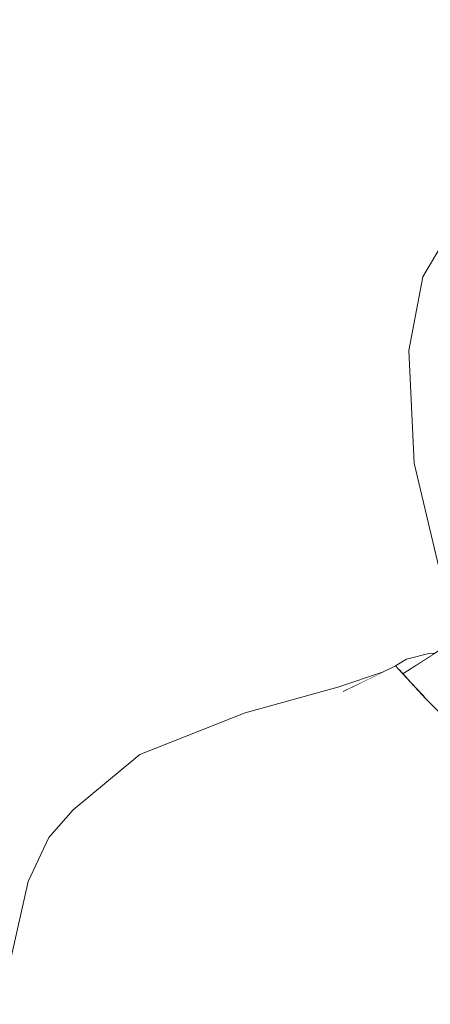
# Model space of a CAD drawing. Header units: millimetres. Extents: x 90539 to 127778, y -34922 to 14506.
# Tile 132 of 256: x 110745 to 110900, y 1000 to 1372. Entities that reach past the tile are written whole.
import ezdxf

# ---------------------------------------------------------------- set-up
doc = ezdxf.new("R2010")
doc.units = ezdxf.units.MM
doc.header["$MEASUREMENT"] = 0
doc.linetypes.add('Wipeout_Contour', pattern=[1000, 0, -1000])
for name, color, linetype in [('Nowe_A-Niepełnosprawni', 7, 'Continuous'), ('Nowe_A-Wymiary-Zewnętrzne', 7, 'Continuous'), ('Nowe_A-Ściany-Działowe', 7, 'Continuous')]:
    doc.layers.add(name, color=color, linetype=linetype)
doc.layers.add('Nowe_A-Niepełnosprawni_Nr_pióra__4', color=7, linetype='Continuous', lineweight=13)
doc.layers.add('Nowe_A-Wymiary-Zewnętrzne_Nr_pióra__46', color=5, linetype='Continuous', lineweight=15)
doc.layers.add('Nowe_A-Wymiary-Zewnętrzne_Nr_pióra__45', color=7, linetype='Continuous', lineweight=15, true_color=0x40a5ff)
doc.layers.add('Nowe_A-Wymiary-Zewnętrzne_Nr_pióra__85', color=7, linetype='Continuous', lineweight=13, true_color=0x80c2ff)
doc.styles.add('STYL_AUTOMATYCZNY_2', font='arial.ttf')
doc.dimstyles.new('STYL_AUTOMATYCZNY__1', dxfattribs={"dimtxt": 125, "dimasz": 47.5, "dimexe": 0.18, "dimexo": 20, "dimgap": 0, "dimtad": 1, "dimdec": 1, "dimlfac": 0.1, "dimzin": 0, "dimdsep": 46, "dimtxsty": 'STYL_AUTOMATYCZNY_2', "dimblk": 'ARROWHEAD_11', "dimblk1": 'ARROWHEAD_11', "dimblk2": 'ARROWHEAD_11', "dimcen": 0.09, "dimclrd": 256, "dimclre": 256, "dimclrt": 5, "dimadec": 1, "dimazin": 0, "dimtfac": 1, "dimtdec": 4, "dimtmove": 0, "dimatfit": 3, "dimfxl": 0, "dimtolj": 1, "dimtzin": 0, "dimarcsym": 0})

# ---------------------------------------------------------------- blocks, each defined once
blk = doc.blocks.new('ElemPrzekroju_23')
at = {"color": 254, "linetype": 'Wipeout_Contour', "lineweight": 0, "ltscale": 332748.396403}
blk.add_wipeout([(110922.98, 1158.98), (110893.93, 1204.77), (110913, 1159.01)], dxfattribs=at).dxf.layer = 'Nowe_A-Niepełnosprawni'
at = {"color": 254, "linetype": 'Wipeout_Contour', "lineweight": 0, "ltscale": 332677.769163}
blk.add_wipeout([(110886.93, 1128.17), (110875.55, 1109.26), (110898.39, 1115.71)], dxfattribs=at).dxf.layer = 'Nowe_A-Niepełnosprawni'
at = {"color": 254, "linetype": 'Wipeout_Contour', "lineweight": 0, "ltscale": 332526.539418}
blk.add_wipeout([(110860.14, 1059.18), (110826.39, 1080.61), (110824.16, 1061.52)], dxfattribs=at).dxf.layer = 'Nowe_A-Niepełnosprawni'
at = {"color": 254, "linetype": 'Wipeout_Contour', "lineweight": 0, "ltscale": 332437.342955}
blk.add_wipeout([(110802.77, 1046.28), (110803.32, 976.73), (110816.9, 1013.99)], dxfattribs=at).dxf.layer = 'Nowe_A-Niepełnosprawni'
at = {"color": 254, "linetype": 'Wipeout_Contour', "lineweight": 0, "ltscale": 332250.016032}
blk.add_wipeout([(110750.65, 1039.25), (110740.19, 1010.7), (110745.04, 1010.73)], dxfattribs=at).dxf.layer = 'Nowe_A-Niepełnosprawni'
at = {"color": 254, "linetype": 'Wipeout_Contour', "lineweight": 0, "ltscale": 332672.751528}
blk.add_wipeout([(110863.47, 956.69), (110925.89, 918.13), (110870.36, 1023)], dxfattribs=at).dxf.layer = 'Nowe_A-Niepełnosprawni'
at = {"color": 254, "linetype": 'Wipeout_Contour', "lineweight": 0, "ltscale": 1109172.942934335}
blk.add_wipeout([(110907.45, 1249.18), (110893.93, 1204.77), (110922.98, 1158.98), (110916.17, 1198.54), (110916.08, 1198.61), (110913.07, 1203.16), (110910.19, 1208.72), (110908.68, 1221.31), (110909.33, 1235.01), (110909.67, 1236.32)], dxfattribs=at).dxf.layer = 'Nowe_A-Niepełnosprawni'
at = {"color": 254, "linetype": 'Wipeout_Contour', "lineweight": 0, "ltscale": 332711.310673}
blk.add_wipeout([(110900.01, 1132.9), (110893.22, 1127.4), (110901.13, 1132.49)], dxfattribs=at).dxf.layer = 'Nowe_A-Niepełnosprawni'
at = {"color": 254, "linetype": 'Wipeout_Contour', "lineweight": 0, "ltscale": 332399.539006}
blk.add_wipeout([(110826.39, 1080.61), (110766.99, 1072.82), (110790.57, 1055.33)], dxfattribs=at).dxf.layer = 'Nowe_A-Niepełnosprawni'
at = {"color": 254, "linetype": 'Wipeout_Contour', "lineweight": 0, "ltscale": 332294.364567}
blk.add_wipeout([(110783.96, 1038.03), (110750.65, 1039.25), (110745.04, 1010.73)], dxfattribs=at).dxf.layer = 'Nowe_A-Niepełnosprawni'
at = {"color": 254, "linetype": 'Wipeout_Contour', "lineweight": 0, "ltscale": 332508.194592}
blk.add_wipeout([(110837.19, 1005.84), (110813.26, 968.36), (110844.91, 976.57)], dxfattribs=at).dxf.layer = 'Nowe_A-Niepełnosprawni'
at = {"color": 254, "linetype": 'Wipeout_Contour', "lineweight": 0, "ltscale": 332718.191478}
blk.add_wipeout([(110891.97, 1247.38), (110907.45, 1249.18), (110897.24, 1275.15)], dxfattribs=at).dxf.layer = 'Nowe_A-Niepełnosprawni'
at = {"color": 254, "linetype": 'Wipeout_Contour', "lineweight": 0, "ltscale": 332729.507467}
blk.add_wipeout([(110903.92, 1162.83), (110913, 1159.01), (110893.93, 1204.77)], dxfattribs=at).dxf.layer = 'Nowe_A-Niepełnosprawni'
at = {"color": 254, "linetype": 'Wipeout_Contour', "lineweight": 0, "ltscale": 332592.930549}
blk.add_wipeout([(110826.39, 1080.61), (110860.14, 1059.18), (110890.78, 1085.6)], dxfattribs=at).dxf.layer = 'Nowe_A-Niepełnosprawni'
at = {"color": 254, "linetype": 'Wipeout_Contour', "lineweight": 0, "ltscale": 332253.25378}
blk.add_wipeout([(110740.19, 1010.7), (110750.65, 1039.25), (110748.24, 1046.65)], dxfattribs=at).dxf.layer = 'Nowe_A-Niepełnosprawni'
at = {"color": 254, "linetype": 'Wipeout_Contour', "lineweight": 0, "ltscale": 332397.524805}
blk.add_wipeout([(110778.24, 990.43), (110803.32, 976.73), (110802.77, 1046.28)], dxfattribs=at).dxf.layer = 'Nowe_A-Niepełnosprawni'
at = {"color": 254, "linetype": 'Wipeout_Contour', "lineweight": 0, "ltscale": 332591.656337}
blk.add_wipeout([(110863.47, 956.69), (110870.36, 1023), (110844.91, 976.57)], dxfattribs=at).dxf.layer = 'Nowe_A-Niepełnosprawni'
at = {"color": 254, "linetype": 'Wipeout_Contour', "lineweight": 0, "ltscale": 332727.822911}
blk.add_wipeout([(110901.36, 1272.81), (110897.24, 1275.15), (110907.45, 1249.18)], dxfattribs=at).dxf.layer = 'Nowe_A-Niepełnosprawni'
at = {"color": 254, "linetype": 'Wipeout_Contour', "lineweight": 0, "ltscale": 332735.277461}
blk.add_wipeout([(110888.88, 1100.8), (110931.37, 1082.16), (110898.39, 1115.71)], dxfattribs=at).dxf.layer = 'Nowe_A-Niepełnosprawni'
at = {"color": 254, "linetype": 'Wipeout_Contour', "lineweight": 0, "ltscale": 332410.405577}
blk.add_wipeout([(110801.21, 1097.32), (110766.99, 1072.82), (110826.39, 1080.61)], dxfattribs=at).dxf.layer = 'Nowe_A-Niepełnosprawni'
at = {"color": 254, "linetype": 'Wipeout_Contour', "lineweight": 0, "ltscale": 332485.828809}
blk.add_wipeout([(110851.44, 1045.09), (110802.77, 1046.28), (110816.9, 1013.99)], dxfattribs=at).dxf.layer = 'Nowe_A-Niepełnosprawni'
at = {"color": 254, "linetype": 'Wipeout_Contour', "lineweight": 0, "ltscale": 332746.270007}
blk.add_wipeout([(110940.05, 972.53), (110922.34, 1029.45), (110870.36, 1023)], dxfattribs=at).dxf.layer = 'Nowe_A-Niepełnosprawni'
at = {"color": 254, "linetype": 'Wipeout_Contour', "lineweight": 0, "ltscale": 332467.075354}
blk.add_wipeout([(110837.19, 1005.84), (110803.32, 976.73), (110813.26, 968.36)], dxfattribs=at).dxf.layer = 'Nowe_A-Niepełnosprawni'
at = {"color": 254, "linetype": 'Wipeout_Contour', "lineweight": 0, "ltscale": 332739.765829}
blk.add_wipeout([(110897.24, 1275.15), (110901.36, 1272.81), (110918.48, 1311.55)], dxfattribs=at).dxf.layer = 'Nowe_A-Niepełnosprawni'
at = {"color": 254, "linetype": 'Wipeout_Contour', "lineweight": 0, "ltscale": 332714.319212}
blk.add_wipeout([(110891.97, 1247.38), (110893.93, 1204.77), (110907.45, 1249.18)], dxfattribs=at).dxf.layer = 'Nowe_A-Niepełnosprawni'
at = {"color": 254, "linetype": 'Wipeout_Contour', "lineweight": 0, "ltscale": 332511.187763}
blk.add_wipeout([(110867.13, 1118.47), (110801.21, 1097.32), (110826.39, 1080.61)], dxfattribs=at).dxf.layer = 'Nowe_A-Niepełnosprawni'
at = {"color": 254, "linetype": 'Wipeout_Contour', "lineweight": 0, "ltscale": 332329.267163}
blk.add_wipeout([(110756, 1063.27), (110766.99, 1072.82), (110790.4, 1094.6)], dxfattribs=at).dxf.layer = 'Nowe_A-Niepełnosprawni'
at = {"color": 254, "linetype": 'Wipeout_Contour', "lineweight": 0, "ltscale": 332379.472957}
blk.add_wipeout([(110778.24, 990.43), (110802.77, 1046.28), (110783.96, 1038.03)], dxfattribs=at).dxf.layer = 'Nowe_A-Niepełnosprawni'
at = {"color": 254, "linetype": 'Wipeout_Contour', "lineweight": 0, "ltscale": 332748.780982}
blk.add_wipeout([(110925.89, 918.13), (110940.05, 972.53), (110870.36, 1023)], dxfattribs=at).dxf.layer = 'Nowe_A-Niepełnosprawni'
at = {"layer": 'Nowe_A-Niepełnosprawni_Nr_pióra__4', "color": 7, "linetype": 'Continuous', "lineweight": 13}
for p, q in [((110897.24, 1275.15), (110918.48, 1311.55)), ((110891.97, 1247.38), (110897.24, 1275.15)), ((110893.93, 1204.77), (110891.97, 1247.38)), ((110903.92, 1162.83), (110893.93, 1204.77))]:
    blk.add_line(p, q, dxfattribs=at)
at = {"color": 254, "linetype": 'Wipeout_Contour', "lineweight": 0, "ltscale": 332646.604392}
blk.add_wipeout([(110886.93, 1128.17), (110867.13, 1118.47), (110875.55, 1109.26)], dxfattribs=at).dxf.layer = 'Nowe_A-Niepełnosprawni'
at = {"color": 254, "linetype": 'Wipeout_Contour', "lineweight": 0, "ltscale": 332621.626592}
blk.add_wipeout([(110826.39, 1080.61), (110890.78, 1085.6), (110888.88, 1100.8)], dxfattribs=at).dxf.layer = 'Nowe_A-Niepełnosprawni'
at = {"color": 254, "linetype": 'Wipeout_Contour', "lineweight": 0, "ltscale": 332270.003182}
blk.add_wipeout([(110756, 1063.27), (110748.24, 1046.65), (110750.65, 1039.25)], dxfattribs=at).dxf.layer = 'Nowe_A-Niepełnosprawni'
at = {"color": 254, "linetype": 'Wipeout_Contour', "lineweight": 0, "ltscale": 332566.308847}
blk.add_wipeout([(110837.19, 1005.84), (110844.91, 976.57), (110870.36, 1023)], dxfattribs=at).dxf.layer = 'Nowe_A-Niepełnosprawni'
at = {"color": 254, "linetype": 'Wipeout_Contour', "lineweight": 0, "ltscale": 332686.148543}
blk.add_wipeout([(110888.28, 1126.7), (110889.55, 1125.32), (110891.08, 1130.73)], dxfattribs=at).dxf.layer = 'Nowe_A-Niepełnosprawni'
at = {"color": 254, "linetype": 'Wipeout_Contour', "lineweight": 0, "ltscale": 332585.19753}
blk.add_wipeout([(110826.39, 1080.61), (110875.55, 1109.26), (110867.13, 1118.47)], dxfattribs=at).dxf.layer = 'Nowe_A-Niepełnosprawni'
at = {"color": 254, "linetype": 'Wipeout_Contour', "lineweight": 0, "ltscale": 332764.78321}
blk.add_wipeout([(110924.79, 1071.31), (110890.78, 1085.6), (110934.08, 1046.32)], dxfattribs=at).dxf.layer = 'Nowe_A-Niepełnosprawni'
at = {"color": 254, "linetype": 'Wipeout_Contour', "lineweight": 0, "ltscale": 332552.831872}
blk.add_wipeout([(110816.9, 1013.99), (110870.36, 1023), (110851.44, 1045.09)], dxfattribs=at).dxf.layer = 'Nowe_A-Niepełnosprawni'
at = {"color": 254, "linetype": 'Wipeout_Contour', "lineweight": 0, "ltscale": 332307.291547}
blk.add_wipeout([(110745.04, 1010.73), (110764.31, 998.28), (110783.96, 1038.03)], dxfattribs=at).dxf.layer = 'Nowe_A-Niepełnosprawni'
at = {"color": 254, "linetype": 'Wipeout_Contour', "lineweight": 0, "ltscale": 332683.682695}
blk.add_wipeout([(110891.08, 1130.73), (110886.93, 1128.17), (110888.28, 1126.7)], dxfattribs=at).dxf.layer = 'Nowe_A-Niepełnosprawni'
at = {"color": 254, "linetype": 'Wipeout_Contour', "lineweight": 0, "ltscale": 332513.281455}
blk.add_wipeout([(110830.19, 1110.44), (110801.21, 1097.32), (110865.18, 1120.06)], dxfattribs=at).dxf.layer = 'Nowe_A-Niepełnosprawni'
at = {"color": 254, "linetype": 'Wipeout_Contour', "lineweight": 0, "ltscale": 332720.852758}
blk.add_wipeout([(110888.88, 1100.8), (110890.78, 1085.6), (110924.79, 1071.31)], dxfattribs=at).dxf.layer = 'Nowe_A-Niepełnosprawni'
at = {"color": 254, "linetype": 'Wipeout_Contour', "lineweight": 0, "ltscale": 332456.059067}
blk.add_wipeout([(110826.39, 1080.61), (110790.57, 1055.33), (110824.16, 1061.52)], dxfattribs=at).dxf.layer = 'Nowe_A-Niepełnosprawni'
at = {"color": 254, "linetype": 'Wipeout_Contour', "lineweight": 0, "ltscale": 332658.792819}
blk.add_wipeout([(110922.34, 1029.45), (110851.44, 1045.09), (110870.36, 1023)], dxfattribs=at).dxf.layer = 'Nowe_A-Niepełnosprawni'
at = {"color": 254, "linetype": 'Wipeout_Contour', "lineweight": 0, "ltscale": 332471.022353}
blk.add_wipeout([(110816.9, 1013.99), (110803.32, 976.73), (110837.19, 1005.84)], dxfattribs=at).dxf.layer = 'Nowe_A-Niepełnosprawni'
at = {"color": 254, "linetype": 'Wipeout_Contour', "lineweight": 0, "ltscale": 332253.118365}
blk.add_wipeout([(110745.04, 1010.73), (110730.5, 951.11), (110764.31, 998.28)], dxfattribs=at).dxf.layer = 'Nowe_A-Niepełnosprawni'
at = {"layer": 'Nowe_A-Niepełnosprawni_Nr_pióra__4', "color": 7, "linetype": 'Continuous', "lineweight": 13}
blk.add_line((110748.24, 1046.65), (110740.19, 1010.7), dxfattribs=at)
at = {"color": 254, "linetype": 'Wipeout_Contour', "lineweight": 0, "ltscale": 554493.247961}
blk.add_wipeout([(110891.08, 1130.73), (110889.55, 1125.32), (110889.71, 1125.15), (110893.22, 1127.4), (110900.01, 1132.9)], dxfattribs=at).dxf.layer = 'Nowe_A-Niepełnosprawni'
at = {"color": 254, "linetype": 'Wipeout_Contour', "lineweight": 0, "ltscale": 332632.017472}
blk.add_wipeout([(110865.18, 1120.06), (110867.13, 1118.47), (110882.32, 1125.91)], dxfattribs=at).dxf.layer = 'Nowe_A-Niepełnosprawni'
at = {"color": 254, "linetype": 'Wipeout_Contour', "lineweight": 0, "ltscale": 332688.422607}
blk.add_wipeout([(110890.78, 1085.6), (110860.14, 1059.18), (110922.34, 1029.45)], dxfattribs=at).dxf.layer = 'Nowe_A-Niepełnosprawni'
at = {"color": 254, "linetype": 'Wipeout_Contour', "lineweight": 0, "ltscale": 332323.394293}
blk.add_wipeout([(110750.65, 1039.25), (110790.57, 1055.33), (110766.99, 1072.82)], dxfattribs=at).dxf.layer = 'Nowe_A-Niepełnosprawni'
at = {"color": 254, "linetype": 'Wipeout_Contour', "lineweight": 0, "ltscale": 332538.489458}
blk.add_wipeout([(110870.36, 1023), (110816.9, 1013.99), (110837.19, 1005.84)], dxfattribs=at).dxf.layer = 'Nowe_A-Niepełnosprawni'
at = {"color": 254, "linetype": 'Wipeout_Contour', "lineweight": 0, "ltscale": 332701.052114}
blk.add_wipeout([(110889.71, 1125.15), (110890.56, 1124.22), (110903.15, 1133.78)], dxfattribs=at).dxf.layer = 'Nowe_A-Niepełnosprawni'
at = {"color": 254, "linetype": 'Wipeout_Contour', "lineweight": 0, "ltscale": 332549.778806}
blk.add_wipeout([(110865.18, 1120.06), (110801.21, 1097.32), (110867.13, 1118.47)], dxfattribs=at).dxf.layer = 'Nowe_A-Niepełnosprawni'
at = {"color": 254, "linetype": 'Wipeout_Contour', "lineweight": 0, "ltscale": 332760.611599}
blk.add_wipeout([(110888.88, 1100.8), (110924.79, 1071.31), (110931.37, 1082.16)], dxfattribs=at).dxf.layer = 'Nowe_A-Niepełnosprawni'
at = {"color": 254, "linetype": 'Wipeout_Contour', "lineweight": 0, "ltscale": 332288.98554}
blk.add_wipeout([(110750.65, 1039.25), (110766.99, 1072.82), (110756, 1063.27)], dxfattribs=at).dxf.layer = 'Nowe_A-Niepełnosprawni'
at = {"color": 254, "linetype": 'Wipeout_Contour', "lineweight": 0, "ltscale": 332432.691196}
blk.add_wipeout([(110824.16, 1061.52), (110790.57, 1055.33), (110802.77, 1046.28)], dxfattribs=at).dxf.layer = 'Nowe_A-Niepełnosprawni'
at = {"layer": 'Nowe_A-Niepełnosprawni_Nr_pióra__4', "color": 7, "linetype": 'Continuous', "lineweight": 13}
for p, q in [((110886.93, 1128.17), (110867.13, 1118.47)), ((110882.32, 1125.91), (110865.18, 1120.06))]:
    blk.add_line(p, q, dxfattribs=at)
at = {"color": 254, "linetype": 'Wipeout_Contour', "lineweight": 0, "ltscale": 332679.369238}
blk.add_wipeout([(110875.55, 1109.26), (110888.88, 1100.8), (110898.39, 1115.71)], dxfattribs=at).dxf.layer = 'Nowe_A-Niepełnosprawni'
at = {"color": 254, "linetype": 'Wipeout_Contour', "lineweight": 0, "ltscale": 332493.377978}
blk.add_wipeout([(110824.16, 1061.52), (110802.77, 1046.28), (110851.44, 1045.09)], dxfattribs=at).dxf.layer = 'Nowe_A-Niepełnosprawni'
at = {"color": 254, "linetype": 'Wipeout_Contour', "lineweight": 0, "ltscale": 332339.610573}
blk.add_wipeout([(110750.65, 1039.25), (110783.96, 1038.03), (110790.57, 1055.33)], dxfattribs=at).dxf.layer = 'Nowe_A-Niepełnosprawni'
at = {"color": 254, "linetype": 'Wipeout_Contour', "lineweight": 0, "ltscale": 443626.591645}
blk.add_wipeout([(110903.68, 1129.42), (110895.18, 1119.2), (110896.91, 1117.32), (110907.9, 1124.75)], dxfattribs=at).dxf.layer = 'Nowe_A-Niepełnosprawni'
at = {"color": 254, "linetype": 'Wipeout_Contour', "lineweight": 0, "ltscale": 332606.818862}
blk.add_wipeout([(110826.39, 1080.61), (110888.88, 1100.8), (110875.55, 1109.26)], dxfattribs=at).dxf.layer = 'Nowe_A-Niepełnosprawni'
at = {"color": 254, "linetype": 'Wipeout_Contour', "lineweight": 0, "ltscale": 332649.061571}
blk.add_wipeout([(110851.44, 1045.09), (110922.34, 1029.45), (110860.14, 1059.18)], dxfattribs=at).dxf.layer = 'Nowe_A-Niepełnosprawni'
at = {"color": 254, "linetype": 'Wipeout_Contour', "lineweight": 0, "ltscale": 332392.282511}
blk.add_wipeout([(110802.77, 1046.28), (110790.57, 1055.33), (110783.96, 1038.03)], dxfattribs=at).dxf.layer = 'Nowe_A-Niepełnosprawni'
at = {"color": 254, "linetype": 'Wipeout_Contour', "lineweight": 0, "ltscale": 443609.959485}
blk.add_wipeout([(110890.56, 1124.22), (110890.88, 1123.88), (110902.38, 1131.66), (110903.15, 1133.78)], dxfattribs=at).dxf.layer = 'Nowe_A-Niepełnosprawni'
at = {"color": 254, "linetype": 'Wipeout_Contour', "lineweight": 0, "ltscale": 332438.431719}
blk.add_wipeout([(110830.19, 1110.44), (110790.4, 1094.6), (110801.21, 1097.32)], dxfattribs=at).dxf.layer = 'Nowe_A-Niepełnosprawni'
at = {"color": 254, "linetype": 'Wipeout_Contour', "lineweight": 0, "ltscale": 332761.993614}
blk.add_wipeout([(110934.08, 1046.32), (110890.78, 1085.6), (110922.34, 1029.45)], dxfattribs=at).dxf.layer = 'Nowe_A-Niepełnosprawni'
at = {"color": 254, "linetype": 'Wipeout_Contour', "lineweight": 0, "ltscale": 332550.554463}
blk.add_wipeout([(110860.14, 1059.18), (110824.16, 1061.52), (110851.44, 1045.09)], dxfattribs=at).dxf.layer = 'Nowe_A-Niepełnosprawni'
at = {"color": 254, "linetype": 'Wipeout_Contour', "lineweight": 0, "ltscale": 332340.090779}
blk.add_wipeout([(110764.31, 998.28), (110778.24, 990.43), (110783.96, 1038.03)], dxfattribs=at).dxf.layer = 'Nowe_A-Niepełnosprawni'
at = {"layer": 'Nowe_A-Niepełnosprawni_Nr_pióra__4', "color": 7, "linetype": 'Continuous', "lineweight": 13}
blk.add_line((110830.19, 1110.44), (110865.18, 1120.06), dxfattribs=at)
at = {"color": 254, "linetype": 'Wipeout_Contour', "lineweight": 0, "ltscale": 332709.025692}
blk.add_wipeout([(110903.68, 1129.42), (110892.82, 1121.77), (110895.18, 1119.2)], dxfattribs=at).dxf.layer = 'Nowe_A-Niepełnosprawni'
at = {"color": 254, "linetype": 'Wipeout_Contour', "lineweight": 0, "ltscale": 332374.450532}
blk.add_wipeout([(110766.99, 1072.82), (110801.21, 1097.32), (110790.4, 1094.6)], dxfattribs=at).dxf.layer = 'Nowe_A-Niepełnosprawni'
at = {"color": 254, "linetype": 'Wipeout_Contour', "lineweight": 0, "ltscale": 443611.447529}
blk.add_wipeout([(110890.88, 1123.88), (110891.56, 1123.13), (110903.68, 1129.42), (110902.38, 1131.66)], dxfattribs=at).dxf.layer = 'Nowe_A-Niepełnosprawni'
at = {"color": 254, "linetype": 'Wipeout_Contour', "lineweight": 0, "ltscale": 332327.518273}
blk.add_wipeout([(110756, 1063.27), (110790.4, 1094.6), (110765.18, 1073.68)], dxfattribs=at).dxf.layer = 'Nowe_A-Niepełnosprawni'
at = {"layer": 'Nowe_A-Niepełnosprawni_Nr_pióra__4', "color": 7, "linetype": 'Continuous', "lineweight": 13}
for p, q in [((110900.01, 1132.9), (110901.71, 1132.86)), ((110790.4, 1094.6), (110830.19, 1110.44)), ((110765.18, 1073.68), (110790.4, 1094.6)), ((110765.18, 1073.68), (110756, 1063.27)), ((110756, 1063.27), (110748.24, 1046.65))]:
    blk.add_line(p, q, dxfattribs=at)
at = {"color": 254, "linetype": 'Wipeout_Contour', "lineweight": 0, "ltscale": 554542.653361}
blk.add_wipeout([(110896.91, 1117.32), (110898.39, 1115.71), (110900.83, 1113.23), (110910.22, 1114.07), (110907.9, 1124.75)], dxfattribs=at).dxf.layer = 'Nowe_A-Niepełnosprawni'
at = {"layer": 'Nowe_A-Niepełnosprawni_Nr_pióra__4', "color": 7, "linetype": 'Continuous', "lineweight": 13}
blk.add_line((110931.37, 1082.16), (110898.39, 1115.71), dxfattribs=at)
at = {"color": 254, "linetype": 'Wipeout_Contour', "lineweight": 0, "ltscale": 332705.564514}
blk.add_wipeout([(110891.56, 1123.13), (110892.82, 1121.77), (110903.68, 1129.42)], dxfattribs=at).dxf.layer = 'Nowe_A-Niepełnosprawni'
at = {"layer": 'Nowe_A-Niepełnosprawni_Nr_pióra__4', "color": 7, "linetype": 'Continuous', "lineweight": 13}
for p, q in [((110903.15, 1133.78), (110889.71, 1125.15)), ((110900.01, 1132.9), (110891.08, 1130.73)), ((110886.93, 1128.17), (110891.08, 1130.73)), ((110898.39, 1115.71), (110886.93, 1128.17))]:
    blk.add_line(p, q, dxfattribs=at)
blk = doc.blocks.new('ElemPrzekroju_25')
at = {"color": 254, "linetype": 'Wipeout_Contour', "lineweight": 0, "ltscale": 6815411.693442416}
blk.add_wipeout([(109677.6, 2540), (109677.6, 2100), (110477.6, 2100), (110477.6, 519.19), (110503.66, 549.44), (110520.6, 562.24), (110520.6, 2117), (111654.6, 2117), (111654.6, 0), (111973.1, 0), (111973.1, 2.45), (111943.06, 2.45), (111910.44, 86.95), (111909.1, 94.15), (111909.1, 204.5), (111973.1, 204.5), (111973.1, 205.5), (111908.1, 205.5), (111908.1, 228.49), (111870.92, 228.49), (111870.92, 232.26), (111870.92, 232.76), (111870.9, 257.12), (111870.92, 260.3), (111870.92, 477.41), (111870.9, 514.77), (111870.92, 548.64), (111870.92, 566.63), (111870.72, 573.91), (111870.15, 590.35), (111869.58, 605.28), (111868.94, 621.57), (111868.28, 635.36), (111867.53, 651.5), (111866.73, 666.91), (111866.46, 675.53), (111870.87, 676.73), (111870.92, 687.28), (111870.92, 691.98), (111870.92, 692.51), (111908.1, 692.51), (111908.1, 717), (111918.49, 749.19), (111892.43, 753.66), (111890.42, 755.43), (111889.48, 757.69), (111889.61, 759.5), (111889.69, 759.95), (111890.43, 764.33), (111895.67, 795.02), (111896.27, 798.52), (111897.03, 800.85), (111898.43, 802.31), (111900.88, 803.3), (111934.17, 797.72), (111934, 797.19), (111947.82, 839.98), (111973.27, 839.98), (111973.27, 840), (112527.6, 840), (112527.6, 2540)], dxfattribs=at).dxf.layer = 'Nowe_A-Ściany-Działowe'
blk = doc.blocks.new('*D748')
at = {"layer": 'Nowe_A-Wymiary-Zewnętrzne_Nr_pióra__45', "linetype": 'Continuous', "lineweight": 15, "true_color": 0x40a5ff}
for points in [[(119375.13, 12845), (119376.08, 12840.22), (119378.79, 12836.16), (119382.84, 12833.45), (119387.63, 12832.5), (119392.41, 12833.45), (119396.47, 12836.16), (119399.18, 12840.22), (119400.13, 12845), (119399.18, 12849.78), (119396.47, 12853.84), (119392.41, 12856.55), (119387.63, 12857.5), (119382.84, 12856.55), (119378.79, 12853.84), (119376.08, 12849.78)], [(119375.13, -450), (119376.08, -454.78), (119378.79, -458.84), (119382.84, -461.55), (119387.63, -462.5), (119392.41, -461.55), (119396.47, -458.84), (119399.18, -454.78), (119400.13, -450), (119399.18, -445.22), (119396.47, -441.16), (119392.41, -438.45), (119387.63, -437.5), (119382.84, -438.45), (119378.79, -441.16), (119376.08, -445.22)]]:
    blk.add_hatch(color=161, dxfattribs=at).paths.add_polyline_path(points)
at = {"layer": 'Nowe_A-Wymiary-Zewnętrzne_Nr_pióra__45', "color": 161, "linetype": 'Continuous', "lineweight": 15, "true_color": 0x40a5ff}
for centre in [(119387.63, 12845), (119387.63, -450)]:
    blk.add_circle(centre, 12.5, dxfattribs=at)
at = {"layer": 'Nowe_A-Wymiary-Zewnętrzne_Nr_pióra__85', "color": 151, "linetype": 'Continuous', "lineweight": 13, "true_color": 0x80c2ff}
for p, q in [((119387.63, 12857.5), (119387.63, 12870)), ((119375.13, 12845), (119340.75, 12845)), ((119434.5, 12845), (119400.13, 12845)), ((119387.63, -437.5), (119387.63, 12832.5)), ((119375.13, -450), (119340.75, -450)), ((119434.5, -450), (119400.13, -450)), ((119387.63, -475), (119387.63, -462.5))]:
    blk.add_line(p, q, dxfattribs=at)
at = {"layer": 'Nowe_A-Wymiary-Zewnętrzne_Nr_pióra__46', "color": 5, "lineweight": 15, "insert": (119362.63, 5911.52), "char_height": 125, "attachment_point": 7, "rotation": 90, "style": 'STYL_AUTOMATYCZNY_2'}
blk.add_mtext('\\A1;{\\pql;\\fArial|b0|i0|c238|p0;\\W1.000000;1\xa0329,5}', dxfattribs=at)
blk = doc.blocks.new('ARROWHEAD_11')
at = {"color": 0, "linetype": 'Continuous', "lineweight": 0}
blk.add_line((0, 0), (-1, 0), dxfattribs=at)
at = {"color": 0, "linetype": 'Continuous', "lineweight": 0, "const_width": 0.25, "flags": 128}
blk.add_lwpolyline([(-0.125, 0, 1), (0.125, 0, 1)], format="xyb", close=True, dxfattribs=at)

msp = doc.modelspace()

# ---------------------------------------------------------------- block references
at = {"layer": 'Nowe_A-Niepełnosprawni', "lineweight": 0}
msp.add_blockref('ElemPrzekroju_23', (0, 0), dxfattribs=at)

# ---------------------------------------------------------------- next in the draw order: block references
at = {"layer": 'Nowe_A-Ściany-Działowe', "lineweight": 0}
msp.add_blockref('ElemPrzekroju_25', (0, 0), dxfattribs=at)

# ---------------------------------------------------------------- next in the draw order: dimensions: what is measured, and where the dimension line sits
at = {"layer": 'Nowe_A-Wymiary-Zewnętrzne', "color": 151, "linetype": 'Continuous', "lineweight": 13, "true_color": 0x80c2ff}
dim = msp.add_linear_dim(base=(119387.63, 12845), p1=(95120.09, -450), p2=(98654.74, 12845), angle=90, dimstyle='STYL_AUTOMATYCZNY__1', dxfattribs=at)
dim.commit()
dim.dimension.update_dxf_attribs({"geometry": '*D748', "text_midpoint": (119300.13, 6192.64), "dimtype": 160, "text_rotation": 90})

doc.saveas('drawing.dxf')
